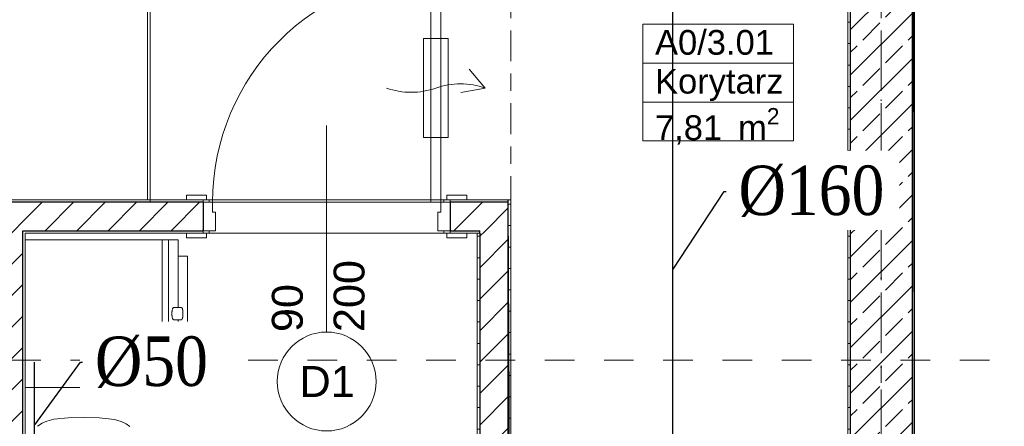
# Model space of a CAD drawing. Header units: millimetres. Extents: x -52968 to 399385, y -141133 to 110561.
# Tile 58 of 146: x 68517 to 72504, y -106034 to -104389. Entities that reach past the tile are written whole.
import ezdxf
from ezdxf import colors
from ezdxf.entities.mleader import LeaderData, LeaderLine
from ezdxf.math import Vec2, Vec3

# ---------------------------------------------------------------- set-up
doc = ezdxf.new("R2010")
doc.units = ezdxf.units.MM
for name, pattern in [('SIM-Wegliniec-21.07.2025-Parter$0$Kropki i Kreski', [360, 180, -90, 0, -90]), ('SIM-Wegliniec-21.07.2025-Parter$0$Przerywana', [240, 120, -120]), ('SIM-Wegliniec-21.07.2025-Parter$0$Przerywana długa', [390, 250, -140]), ('SIM-Wegliniec-21.07.2025-Parter$0$Przerywana podwójnie', [295, 125, -50, 70, -50])]:
    doc.linetypes.add(name, pattern=pattern)
doc.layers.add('_xref', color=250, linetype='Continuous')
for name, color, linetype, lineweight in [('RR_IWK_KS', 19, 'Kanalizacja', 30), ('RR_IWK_opisy', 7, 'Continuous', 0), ('RR_ks_podposadzkowa', 32, 'Kanalizacja', 30), ('SIM-Wegliniec-21.07.2025-Parter$0$A-Przekroje_Nr_pióra__5', 250, 'Continuous', 0), ('SIM-Wegliniec-21.07.2025-Parter$0$Nowe_A-Armatura_Nr_pióra__2', 250, 'Continuous', 0), ('SIM-Wegliniec-21.07.2025-Parter$0$Nowe_A-Belki-Wieniec_Nr_pióra__69', 250, 'Continuous', 0), ('SIM-Wegliniec-21.07.2025-Parter$0$Nowe_A-Belki-Wieniec_Nr_pióra__90', 250, 'Continuous', 0), ('SIM-Wegliniec-21.07.2025-Parter$0$Nowe_A-Osi_Nr_pióra__20', 250, 'Continuous', 0), ('SIM-Wegliniec-21.07.2025-Parter$0$Nowe_A-Posadzki_Nr_pióra__89', 250, 'Continuous', 0), ('SIM-Wegliniec-21.07.2025-Parter$0$Nowe_A-Strefy-Parter_Nr_pióra__94', 250, 'Continuous', 0), ('SIM-Wegliniec-21.07.2025-Parter$0$Nowe_A-Ściany-Działowe', 250, 'Continuous', 0), ('SIM-Wegliniec-21.07.2025-Parter$0$Nowe_A-Ściany-Działowe_Nr_pióra__27', 250, 'Continuous', 0), ('SIM-Wegliniec-21.07.2025-Parter$0$Nowe_A-Ściany-Działowe_Nr_pióra__47', 250, 'Continuous', 0), ('SIM-Wegliniec-21.07.2025-Parter$0$Nowe_A-Ściany-Wewnętrzne', 250, 'Continuous', 0), ('SIM-Wegliniec-21.07.2025-Parter$0$Nowe_A-Ściany-Wewnętrzne_Nr_pióra__27', 250, 'Continuous', 0), ('SIM-Wegliniec-21.07.2025-Parter$0$Nowe_A-Ściany-Wewnętrzne_Nr_pióra__47', 250, 'Continuous', 0), ('SIM-Wegliniec-21.07.2025-Parter$0$Nowe_Drzwi Archicad_Nr_pióra__20', 250, 'Continuous', 0), ('SIM-Wegliniec-21.07.2025-Parter$0$Nowe_Drzwi Archicad_Nr_pióra__23', 250, 'Continuous', 0), ('SIM-Wegliniec-21.07.2025-Parter$0$Nowe_Drzwi Archicad_Nr_pióra__27', 250, 'Continuous', 0), ('SIM-Wegliniec-21.07.2025-Parter$0$Nowe_Drzwi Archicad_Nr_pióra__3', 250, 'Continuous', 0), ('SIM-Wegliniec-21.07.2025-Parter$0$Nowe_Drzwi Archicad_Nr_pióra__47', 250, 'Continuous', 0), ('SIM-Wegliniec-21.07.2025-Parter$0$Nowe_Metryczki pomieszczeń Archicada_Nr_pióra__6', 250, 'Continuous', 0), ('SIM-Wegliniec-21.07.2025-Parter$0$Nowe_Znaczniki drzwi Archicada_Nr_pióra__2', 250, 'Continuous', 0), ('SIM-Wegliniec-21.07.2025-Parter$0$Nowe_Znaczniki drzwi Archicada_Nr_pióra__45', 250, 'Continuous', 0), ('SIM-Wegliniec-21.07.2025-Parter$0$Nowe_Znaczniki drzwi Archicada_Nr_pióra__7', 250, 'Continuous', 0)]:
    doc.layers.add(name, color=color, linetype=linetype, lineweight=lineweight)
doc.styles.add('Garamond', font='GARA.TTF')
doc.styles.add('SIM-Wegliniec-21.07.2025-Parter$0$STYL_AUTOMATYCZNY_1', font='arial.ttf')
doc.styles.add('SIM-Wegliniec-21.07.2025-Parter$0$STYL_AUTOMATYCZNY_2', font='arial.ttf')
doc.styles.get("Standard").update_dxf_attribs({"font": 'arial.ttf'})
doc.linetypes.add('Kanalizacja', pattern='A,25,0,["◄",Standard,S=5,R=0,X=-5,Y=-2.5],0', length=25)
pattern_1 = [(0, (0, 0), (0, 86.60254), [0, -50]), (0, (25, 43.3), (0, 86.60254), [0, -50])]
pattern_2 = [(45, (0, 0), (-63.63961, 63.63961), [])]

# ---------------------------------------------------------------- blocks, each defined once
blk = doc.blocks.new('SIM-Wegliniec-21.07.2025-Parter')
at = {"layer": 'SIM-Wegliniec-21.07.2025-Parter$0$Nowe_A-Ściany-Działowe', "linetype": 'Continuous', "lineweight": 0, "true_color": 0x000000}
h = blk.add_hatch(dxfattribs=at)
h.set_pattern_fill('Tynk', color=18, style=0, pattern_type=2)
h.set_pattern_definition(pattern_1)
h.paths.add_polyline_path([(67805.1, -105117.6), (67805.1, -105127.6), (69260.1, -105127.6), (69260.1, -105117.6)])
at = {"layer": 'SIM-Wegliniec-21.07.2025-Parter$0$Nowe_A-Ściany-Działowe', "linetype": 'Continuous', "lineweight": 0}
h = blk.add_hatch(dxfattribs=at)
h.set_pattern_fill('Bloczki_ceramiczne', color=256, style=0, pattern_type=2)
h.set_pattern_definition(pattern_2)
h.paths.add_polyline_path([(68530.1, -105127.6), (68415.1, -105127.6), (68415.1, -105242.6), (68530.1, -105242.6)])
h = blk.add_hatch(dxfattribs=at)
h.set_pattern_fill('Bloczki_ceramiczne', color=256, style=0, pattern_type=2)
h.set_pattern_definition(pattern_2)
h.paths.add_polyline_path([(68530.1, -105127.6), (68530.1, -105242.6), (69260.1, -105242.6), (69260.1, -105127.6)])
at = {"layer": 'SIM-Wegliniec-21.07.2025-Parter$0$Nowe_A-Ściany-Działowe', "linetype": 'Continuous', "lineweight": 0, "true_color": 0x000000}
h = blk.add_hatch(dxfattribs=at)
h.set_pattern_fill('Tynk', color=18, style=0, pattern_type=2)
h.set_pattern_definition(pattern_1)
h.paths.add_polyline_path([(70260.1, -105127.6), (70495.1, -105127.6), (70495.1, -105117.6), (70260.1, -105117.6)])
at = {"layer": 'SIM-Wegliniec-21.07.2025-Parter$0$Nowe_A-Ściany-Działowe', "linetype": 'Continuous', "lineweight": 0}
h = blk.add_hatch(dxfattribs=at)
h.set_pattern_fill('Bloczki_ceramiczne', color=256, style=0, pattern_type=2)
h.set_pattern_definition(pattern_2)
h.paths.add_polyline_path([(70380.1, -105127.6), (70260.1, -105127.6), (70260.1, -105242.6), (70380.1, -105242.6)])
h = blk.add_hatch(dxfattribs=at)
h.set_pattern_fill('Bloczki_ceramiczne', color=256, style=0, pattern_type=2)
h.set_pattern_definition(pattern_2)
h.paths.add_polyline_path([(70380.1, -105127.6), (70380.1, -105242.6), (70495.1, -105127.6)])
h = blk.add_hatch(dxfattribs=at)
h.set_pattern_fill('Bloczki_ceramiczne', color=256, style=0, pattern_type=2)
h.set_pattern_definition(pattern_2)
h.paths.add_polyline_path([(70380.1, -105242.6), (70495.1, -105242.6), (70495.1, -105127.6)])
at = {"layer": 'SIM-Wegliniec-21.07.2025-Parter$0$Nowe_A-Ściany-Działowe', "linetype": 'Continuous', "lineweight": 0, "true_color": 0x000000}
h = blk.add_hatch(dxfattribs=at)
h.set_pattern_fill('Tynk', color=18, style=0, pattern_type=2)
h.set_pattern_definition(pattern_1)
h.paths.add_polyline_path([(70495.1, -105117.6), (70495.1, -105127.6), (70505.1, -105117.6)])
at = {"layer": 'SIM-Wegliniec-21.07.2025-Parter$0$Nowe_A-Ściany-Działowe', "linetype": 'Continuous', "lineweight": 0}
h = blk.add_hatch(dxfattribs=at)
h.set_pattern_fill('Tynk', color=256, style=0, pattern_type=2)
h.set_pattern_definition(pattern_1)
h.paths.add_polyline_path([(70505.1, -107307.6), (70505.1, -105117.6), (70495.1, -105127.6), (70495.1, -107307.6)])
h = blk.add_hatch(dxfattribs=at)
h.set_pattern_fill('Bloczki_ceramiczne', color=256, style=0, pattern_type=2)
h.set_pattern_definition(pattern_2)
h.paths.add_polyline_path([(68530.1, -105242.6), (68415.1, -105242.6), (68415.1, -105252.6), (68530.1, -105252.6)])
h = blk.add_hatch(dxfattribs=at)
h.set_pattern_fill('Bloczki_ceramiczne', color=256, style=0, pattern_type=2)
h.set_pattern_definition(pattern_2)
h.paths.add_polyline_path([(68530.1, -107253), (68530.1, -105252.6), (68415.1, -105252.6), (68415.1, -107253)])
at = {"layer": 'SIM-Wegliniec-21.07.2025-Parter$0$Nowe_A-Ściany-Działowe', "linetype": 'Continuous', "lineweight": 0, "true_color": 0x000000}
h = blk.add_hatch(dxfattribs=at)
h.set_pattern_fill('Tynk', color=18, style=0, pattern_type=2)
h.set_pattern_definition(pattern_1)
h.paths.add_polyline_path([(68540.1, -105242.6), (68530.1, -105242.6), (68530.1, -105252.6), (68540.1, -105252.6)])
h = blk.add_hatch(dxfattribs=at)
h.set_pattern_fill('Tynk', color=18, style=0, pattern_type=2)
h.set_pattern_definition(pattern_1)
h.paths.add_polyline_path([(68540.1, -107253), (68540.1, -105252.6), (68530.1, -105252.6), (68530.1, -107253)])
h = blk.add_hatch(dxfattribs=at)
h.set_pattern_fill('Tynk', color=18, style=0, pattern_type=2)
h.set_pattern_definition(pattern_1)
h.paths.add_polyline_path([(68540.1, -105242.6), (68540.1, -105252.6), (69260.1, -105252.6), (69260.1, -105242.6)])
h = blk.add_hatch(dxfattribs=at)
h.set_pattern_fill('Tynk', color=18, style=0, pattern_type=2)
h.set_pattern_definition(pattern_1)
h.paths.add_polyline_path([(70260.1, -105242.6), (70260.1, -105252.6), (70370.1, -105252.6), (70380.1, -105242.6)])
h = blk.add_hatch(dxfattribs=at)
h.set_pattern_fill('Tynk', color=18, style=0, pattern_type=2)
h.set_pattern_definition(pattern_1)
h.paths.add_polyline_path([(70370.1, -105252.6), (70380.1, -105252.6), (70380.1, -105242.6)])
at = {"layer": 'SIM-Wegliniec-21.07.2025-Parter$0$Nowe_A-Ściany-Działowe', "linetype": 'Continuous', "lineweight": 0}
h = blk.add_hatch(dxfattribs=at)
h.set_pattern_fill('Tynk', color=256, style=0, pattern_type=2)
h.set_pattern_definition(pattern_1)
h.paths.add_polyline_path([(70370.1, -105252.6), (70370.1, -107307.6), (70380.1, -107307.6), (70380.1, -105252.6)])
h = blk.add_hatch(dxfattribs=at)
h.set_pattern_fill('Bloczki_ceramiczne', color=256, style=0, pattern_type=2)
h.set_pattern_definition(pattern_2)
h.paths.add_polyline_path([(70380.1, -105242.6), (70380.1, -107307.6), (70495.1, -107307.6), (70495.1, -105242.6)])
at = {"layer": 'SIM-Wegliniec-21.07.2025-Parter$0$Nowe_A-Ściany-Wewnętrzne', "linetype": 'Continuous', "lineweight": 0}
h = blk.add_hatch(dxfattribs=at)
h.set_pattern_fill('Beton_zbrojony', color=256, style=0, pattern_type=2)
h.set_pattern_definition([(45, (0, 0), (-91.92388, 91.92388), []), (45, (-45.96, 45.96), (-91.92388, 91.92388), [97.5, -32.5])])
h.paths.add_polyline_path([(71880.1, -107317.6), (72130.1, -107317.6), (72130.1, -102207.6), (71880.1, -102207.6)])
at = {"layer": 'SIM-Wegliniec-21.07.2025-Parter$0$Nowe_A-Ściany-Wewnętrzne', "linetype": 'Continuous', "lineweight": 0, "true_color": 0x000000}
h = blk.add_hatch(dxfattribs=at)
h.set_pattern_fill('Tynk', color=18, style=0, pattern_type=2)
h.set_pattern_definition(pattern_1)
h.paths.add_polyline_path([(72140.1, -107307.6), (72140.1, -102217.6), (72130.1, -102217.6), (72130.1, -107307.6)])
at = {"layer": 'SIM-Wegliniec-21.07.2025-Parter$0$Nowe_A-Ściany-Wewnętrzne', "linetype": 'Continuous', "lineweight": 0}
h = blk.add_hatch(dxfattribs=at)
h.set_pattern_fill('Tynk', color=256, style=0, pattern_type=2)
h.set_pattern_definition(pattern_1)
h.paths.add_polyline_path([(71880.1, -107307.6), (71880.1, -103417.6), (71870.1, -103417.6), (71870.1, -107307.6)])
at = {"layer": 'SIM-Wegliniec-21.07.2025-Parter$0$A-Przekroje_Nr_pióra__5', "linetype": 'SIM-Wegliniec-21.07.2025-Parter$0$Przerywana', "lineweight": 13}
blk.add_line((60083, -105766), (93169.8, -105766), dxfattribs=at)
at = {"layer": 'SIM-Wegliniec-21.07.2025-Parter$0$Nowe_A-Armatura_Nr_pióra__2', "linetype": 'Continuous', "lineweight": 13}
for p, q in [((68540.1, -105876.4), (68540.1, -105279.8)), ((68540.1, -105279.8), (69094.4, -105279.8)), ((69094.4, -105279.8), (69094.4, -105279.9)), ((69094.4, -105279.9), (69159.6, -105279.9)), ((69094.4, -105876.4), (69094.4, -105279.9)), ((69119.9, -105279.9), (69119.9, -105876.4)), ((69159.6, -105279.9), (69159.6, -105346.1)), ((69159.6, -105346.1), (69196.8, -105346.1)), ((69159.6, -105346.1), (69159.6, -105552.9)), ((69196.8, -105346.1), (69196.8, -105703.8)), ((69169.8, -105552.9), (69141.4, -105552.9)), ((69175.7, -105557.4), (69175.6, -105557.2)), ((69141.4, -105603.3), (69169.8, -105603.3)), ((69159.6, -105603.3), (69159.6, -105810.1)), ((69175.6, -105599), (69175.7, -105598.8)), ((69171.7, -105806), (69178.1, -105691.5)), ((69178.1, -105691.5), (69186.1, -105689.1)), ((69178.1, -105691.5), (69191.9, -105710.5)), ((69186.1, -105689.1), (69196.8, -105703.8)), ((69193.4, -105715.1), (69187.8, -105822.5)), ((69175.6, -105810.1), (69159.6, -105810.1)), ((69159.6, -105810.1), (69159.6, -105876.1)), ((69175.6, -105810.1), (69171.7, -105806)), ((69195.8, -105820.1), (69187.8, -105822.5)), ((69196.6, -105810.1), (69196.8, -105807.4)), ((69196.8, -105810.1), (69196.6, -105810.1)), ((69196.8, -105807.4), (69196.8, -105810.1)), ((69159.6, -105876.4), (68540.1, -105876.4)), ((69159.6, -105876.1), (69159.6, -105876.4)), ((68607.8, -106021.5), (68589.3, -106033.7)), ((68627.8, -106012.6), (68607.8, -106021.5)), ((68655.9, -106005.2), (68627.8, -106012.6)), ((68713, -105999.7), (68655.9, -106005.2)), ((68776.8, -105998.7), (68713, -105999.7)), ((68839, -105999.7), (68776.8, -105998.7)), ((68901.7, -106006), (68839, -105999.7)), ((68928.8, -106014.4), (68901.7, -106006)), ((68948.1, -106024.2), (68928.8, -106014.4)), ((68962.8, -106035), (68948.1, -106024.2))]:
    blk.add_line(p, q, dxfattribs=at)
for centre, radius, start, end in [((69148.2, -105562.2), 12.3, 143.095, 157.1634), ((69144.8, -105559.6), 7.99, 135.6923, 143.0951), ((69142.3, -105557.2), 4.5, 122.5898, 135.6923), ((69141.7, -105556.2), 3.37, 108.7834, 122.5897), ((69141.4, -105555.4), 2.47, 89.9977, 108.7822), ((69169.8, -105558.5), 5.58, 75.2332, 86.5338), ((69169.8, -105558.6), 5.71, 64.1904, 75.2338), ((69169.7, -105558.7), 5.81, 59.1314, 64.1899), ((69169.6, -105558.8), 5.99, 54.2248, 59.1319), ((69169.6, -105558.9), 6.09, 51.1805, 54.2244), ((69169.5, -105559.1), 6.28, 48.2279, 51.1805), ((69169.4, -105559.1), 6.37, 46.1672, 48.2281), ((69169.3, -105559.3), 6.56, 44.1649, 46.1671), ((69169.1, -105559.4), 6.78, 38.632, 44.165), ((69214.7, -105578.1), 81.2, 178.2601, 179.9998), ((69214.7, -105578.1), 81.2, 179.9998, 181.7394), ((69211.9, -105578), 78.4, 176.4583, 178.2601), ((69211.9, -105578.2), 78.4, 181.7394, 183.5413), ((69209.3, -105577.9), 75.7, 174.66, 176.4583), ((69209.3, -105578.4), 75.7, 183.5413, 185.3395), ((69201.6, -105577.1), 68, 172.658, 174.66), ((69201.6, -105579.1), 68, 185.3395, 187.3415), ((69196.2, -105576.4), 62.6, 168.8347, 172.658), ((69196.2, -105579.8), 62.6, 187.3415, 191.1647), ((69173.3, -105571.9), 39.3, 162.7467, 168.8347), ((69173.3, -105584.3), 39.3, 191.1647, 197.2525), ((69165.6, -105569.5), 31.2, 157.1634, 162.7467), ((69168.4, -105560), 7.71, 33.7676, 38.6321), ((69167.9, -105560.3), 8.29, 30.5582, 33.7673), ((69166.8, -105561), 9.52, 27.7635, 30.5583), ((69166.2, -105561.3), 10.2, 25.5403, 27.7635), ((69164.8, -105562), 11.8, 23.6113, 25.5402), ((69163.5, -105562.5), 13.3, 21.0541, 23.0273), ((69161.1, -105563.5), 15.8, 19.3972, 21.0542), ((69159.2, -105564.1), 17.8, 16.92, 19.3972), ((69153.8, -105565.8), 23.4, 15.044, 16.9201), ((69151.1, -105566.5), 26.3, 13.6721, 15.0441), ((69145.6, -105567.8), 31.9, 12.5428, 13.6721), ((69141.6, -105568.7), 36, 10.8526, 12.5428), ((69141.6, -105587.5), 36, 347.4565, 349.1469), ((69131, -105570.7), 46.7, 9.5517, 10.8526), ((69131, -105585.5), 46.7, 349.1469, 350.4479), ((69119.1, -105572.8), 58.9, 6.1389, 9.5517), ((69119.1, -105583.5), 58.9, 350.4479, 353.861), ((69083, -105576.6), 95.2, 4.028, 6.1389), ((69083, -105579.6), 95.2, 353.861, 355.972), ((69070.2, -105577.5), 108, 1.8633, 4.028), ((69070.2, -105578.7), 108, 355.972, 358.1366), ((69052.8, -105578.1), 125.4, 359.9999, 1.8633), ((69052.8, -105578.1), 125.4, 358.1366, 359.9999), ((69165.6, -105586.7), 31.2, 197.2525, 202.8356), ((69148.2, -105594), 12.3, 202.8357, 216.9033), ((69144.8, -105596.6), 7.99, 216.9032, 224.3055), ((69142.3, -105599), 4.5, 224.3059, 237.4076), ((69141.7, -105600), 3.37, 237.4075, 251.213), ((69141.4, -105600.8), 2.47, 251.2135, 269.9977), ((69169.8, -105597.7), 5.57, 270, 283.0526), ((69169.8, -105597.6), 5.7, 283.0535, 295.8103), ((69169.7, -105597.5), 5.81, 295.8101, 300.8662), ((69169.6, -105597.4), 5.99, 300.8664, 305.7702), ((69169.6, -105597.3), 6.09, 305.77, 308.8171), ((69169.5, -105597.1), 6.28, 308.8173, 311.7723), ((69169.4, -105597.1), 6.37, 311.7719, 313.8328), ((69169.3, -105596.9), 6.56, 313.8329, 315.8351), ((69169.1, -105596.8), 6.78, 315.8351, 321.3667), ((69168.4, -105596.2), 7.71, 321.3667, 326.23), ((69167.9, -105595.9), 8.29, 326.2298, 329.4405), ((69166.8, -105595.2), 9.52, 329.4406, 332.2366), ((69166.2, -105594.9), 10.2, 332.2365, 334.4597), ((69164.8, -105594.2), 11.8, 334.4598, 336.3887), ((69163.5, -105593.7), 13.3, 336.9712, 338.9452), ((69161.1, -105592.8), 15.8, 338.9453, 340.6028), ((69159.2, -105592.1), 17.8, 340.6028, 343.08), ((69153.8, -105590.4), 23.4, 343.0799, 344.956), ((69151.1, -105589.7), 26.3, 344.9559, 346.3275), ((69145.6, -105588.4), 31.9, 346.3275, 347.4565), ((69185.5, -105715.1), 7.88, 359.8974, 35.4743), ((63666.5, -109710.6), 6829.2, 35.90143, 35.9235), ((64142.5, -109366), 6241.6, 35.87728, 35.90143), ((65048.2, -105568.5), 4155.6, 357.3581, 358.0115), ((69193.3, -105712.8), 8.04, 18.3876, 35.8765), ((69194.4, -105712.4), 6.88, 358.0124, 18.3878), ((66703.9, -105644.9), 2498.1, 356.2712, 357.3581), ((96599.5, -79876.8), 37744, 223.39987, 223.41168), ((60347.3, -114172.7), 12160.3, 43.37502, 43.41168), ((69179.6, -105827.8), 9.25, 36.5811, 43.3752), ((69187.6, -105821.8), 0.779, 216.5803, 286.9006), ((69195.7, -105820), 0.162, 286.8922, 335.3162), ((86279.4, -107028.9), 17126.2, 175.93551, 175.95194), ((69195.5, -105819.9), 0.4, 335.3179, 355.944), ((68015.7, -105731.1), 1183.5, 355.9355, 356.1733)]:
    blk.add_arc(centre, radius, start, end, dxfattribs=at)
at = {"layer": 'SIM-Wegliniec-21.07.2025-Parter$0$Nowe_A-Belki-Wieniec_Nr_pióra__69', "linetype": 'SIM-Wegliniec-21.07.2025-Parter$0$Kropki i Kreski', "lineweight": 13}
blk.add_line((72005.1, -99042.6), (72005.1, -107442.6), dxfattribs=at)
at = {"layer": 'SIM-Wegliniec-21.07.2025-Parter$0$Nowe_A-Belki-Wieniec_Nr_pióra__90', "linetype": 'SIM-Wegliniec-21.07.2025-Parter$0$Przerywana długa', "lineweight": 13}
for p, q in [((71880.1, -99167.6), (71880.1, -107317.6)), ((72130.1, -102207.6), (72130.1, -107317.6))]:
    blk.add_line(p, q, dxfattribs=at)
at = {"layer": 'SIM-Wegliniec-21.07.2025-Parter$0$Nowe_A-Osi_Nr_pióra__20', "linetype": 'SIM-Wegliniec-21.07.2025-Parter$0$Przerywana podwójnie', "lineweight": 13}
for p, q in [((70505.1, -95582.5), (70505.1, -117792.3)), ((72005.1, -95582.5), (72005.1, -117792.3))]:
    blk.add_line(p, q, dxfattribs=at)
at = {"layer": 'SIM-Wegliniec-21.07.2025-Parter$0$Nowe_A-Posadzki_Nr_pióra__89', "linetype": 'Continuous', "lineweight": 13, "flags": 128}
for points in [[(65240.1, -99177.6), (65240.1, -105127.6), (69045.1, -105127.6), (69045.1, -103292.6), (71880.1, -103292.6), (71880.1, -99177.6)], [(72130.1, -107317.6), (83880.1, -107317.6), (83880.1, -99177.6), (72130.1, -99177.6)], [(69160.1, -103408.7), (71880.1, -103408.7), (71880.1, -107317.6), (70505.1, -107317.6), (70495.1, -105127.6), (69045.1, -105127.6), (69045.1, -103408.7)], [(68540.1, -108367.6), (70380.1, -108367.6), (70380.1, -105252.6), (68540.1, -105252.6)]]:
    blk.add_lwpolyline(points, close=True, dxfattribs=at)
at = {"layer": 'SIM-Wegliniec-21.07.2025-Parter$0$Nowe_A-Strefy-Parter_Nr_pióra__94', "linetype": 'Continuous', "lineweight": 13, "flags": 128}
for points in [[(68405.1, -105252.6), (67805.1, -105252.6), (67805.1, -105117.6), (69035.1, -105117.6), (69035.1, -101462.6), (65240.1, -101462.6), (65240.1, -108357.6), (68405.1, -108357.6)], [(72140.1, -102217.6), (72130.1, -107307.6), (74410.1, -107317.6), (74420.1, -105707.6), (74130.1, -105707.6), (74130.1, -103937.6), (75120.1, -103937.6), (75120.1, -102217.6)], [(71870.1, -103417.6), (69035.1, -103417.6), (69035.1, -103917.6), (69035.1, -105117.6), (70505.1, -105117.6), (70505.1, -107307.6), (71870.1, -107307.6)], [(70370.1, -105252.6), (68540.1, -105252.6), (68540.1, -107253), (68920.1, -107253), (68920.1, -108357.6), (70370.1, -108357.6)]]:
    blk.add_lwpolyline(points, close=True, dxfattribs=at)
at = {"layer": 'SIM-Wegliniec-21.07.2025-Parter$0$Nowe_A-Ściany-Działowe_Nr_pióra__27', "linetype": 'Continuous', "lineweight": 25}
for p, q in [((68530.1, -105127.6), (68415.1, -105127.6)), ((69260.1, -105127.6), (68530.1, -105127.6)), ((69260.1, -105127.6), (69260.1, -105242.6)), ((70380.1, -105127.6), (70260.1, -105127.6)), ((70260.1, -105127.6), (70260.1, -105242.6)), ((70495.1, -105127.6), (70380.1, -105127.6)), ((70495.1, -105127.6), (70380.1, -105127.6)), ((70495.1, -105127.6), (70495.1, -105117.6)), ((70495.1, -105127.6), (70495.1, -105117.6)), ((70495.1, -105242.6), (70495.1, -105127.6)), ((68530.1, -105252.6), (68530.1, -105242.6)), ((68530.1, -105252.6), (68530.1, -105242.6)), ((68530.1, -105242.6), (69260.1, -105242.6)), ((68530.1, -107253), (68530.1, -105252.6)), ((70260.1, -105242.6), (70380.1, -105242.6)), ((70380.1, -105252.6), (70380.1, -105242.6)), ((70380.1, -105252.6), (70380.1, -105242.6)), ((70380.1, -105252.6), (70380.1, -107307.6)), ((70495.1, -107307.6), (70495.1, -105242.6))]:
    blk.add_line(p, q, dxfattribs=at)
at = {"layer": 'SIM-Wegliniec-21.07.2025-Parter$0$Nowe_A-Ściany-Działowe_Nr_pióra__47', "linetype": 'Continuous', "lineweight": 15}
for p, q in [((69260.1, -105117.6), (69193.1, -105117.6)), ((69260.1, -105117.6), (69260.1, -105127.6)), ((69260.1, -105117.6), (69260.1, -105127.6)), ((70260.1, -105117.6), (70327.1, -105117.6)), ((70260.1, -105117.6), (70260.1, -105127.6)), ((70260.1, -105117.6), (70260.1, -105127.6)), ((69260.1, -105252.6), (69193.1, -105252.6)), ((69260.1, -105242.6), (69260.1, -105252.6)), ((70260.1, -105242.6), (70260.1, -105252.6)), ((70260.1, -105252.6), (70327.1, -105252.6)), ((70380.1, -105252.6), (70370.1, -105252.6)), ((70380.1, -105252.6), (70370.1, -105252.6))]:
    blk.add_line(p, q, dxfattribs=at)
at = {"layer": 'SIM-Wegliniec-21.07.2025-Parter$0$Nowe_A-Ściany-Działowe_Nr_pióra__47', "linetype": 'Continuous', "lineweight": 15, "flags": 128}
for points in [[(69260.1, -105117.6), (67805.1, -105117.6)], [(70495.1, -105117.6), (70260.1, -105117.6)], [(70505.1, -105117.6), (70495.1, -105117.6)], [(70505.1, -107307.6), (70505.1, -105117.6)], [(68540.1, -107253), (68540.1, -105252.6)], [(68540.1, -105252.6), (69260.1, -105252.6)], [(70260.1, -105252.6), (70370.1, -105252.6)], [(70370.1, -105252.6), (70370.1, -107307.6)]]:
    blk.add_lwpolyline(points, dxfattribs=at)
at = {"layer": 'SIM-Wegliniec-21.07.2025-Parter$0$Nowe_A-Ściany-Wewnętrzne_Nr_pióra__27', "linetype": 'Continuous', "lineweight": 25}
for p, q in [((72130.1, -102217.6), (72130.1, -107307.6)), ((71880.1, -103407.6), (71880.1, -107317.6))]:
    blk.add_line(p, q, dxfattribs=at)
at = {"layer": 'SIM-Wegliniec-21.07.2025-Parter$0$Nowe_A-Ściany-Wewnętrzne_Nr_pióra__47', "linetype": 'Continuous', "lineweight": 15, "flags": 128}
for points in [[(72140.1, -107307.6), (72140.1, -102217.6)], [(71870.1, -103417.6), (71870.1, -107307.6)]]:
    blk.add_lwpolyline(points, dxfattribs=at)
at = {"layer": 'SIM-Wegliniec-21.07.2025-Parter$0$Nowe_Drzwi Archicad_Nr_pióra__20', "linetype": 'Continuous', "lineweight": 13}
for p, q in [((70152.1, -104865.6), (70152.1, -104465.6)), ((70152.1, -104465.6), (70252.1, -104465.6)), ((70252.1, -104465.6), (70252.1, -104865.6)), ((70402.1, -104665.6), (70337.1, -104589.6)), ((70402.1, -104665.6), (70303.8, -104683.9)), ((70252.1, -104865.6), (70152.1, -104865.6))]:
    blk.add_line(p, q, dxfattribs=at)
for centre, start, end in [((70102.1, -104382.8), 250.5288, 289.4712), ((70302.1, -104948.4), 70.5288, 109.4712)]:
    blk.add_arc(centre, 300, start, end, dxfattribs=at)
at = {"layer": 'SIM-Wegliniec-21.07.2025-Parter$0$Nowe_Drzwi Archicad_Nr_pióra__23', "linetype": 'Continuous', "lineweight": 15}
for p, q in [((69298.1, -105127.6), (69260.1, -105127.6)), ((69260.1, -105127.6), (69260.1, -105242.6)), ((69298.1, -105167.6), (69298.1, -105127.6)), ((70260.1, -105127.6), (70222.1, -105127.6)), ((70222.1, -105127.6), (70222.1, -105167.6)), ((70260.1, -105242.6), (70260.1, -105127.6)), ((69310.1, -105167.6), (69298.1, -105167.6)), ((69310.1, -105242.6), (69310.1, -105167.6)), ((70222.1, -105167.6), (70210.1, -105167.6)), ((70210.1, -105167.6), (70210.1, -105242.6)), ((69260.1, -105242.6), (69310.1, -105242.6)), ((70210.1, -105242.6), (70260.1, -105242.6))]:
    blk.add_line(p, q, dxfattribs=at)
at = {"layer": 'SIM-Wegliniec-21.07.2025-Parter$0$Nowe_Drzwi Archicad_Nr_pióra__27', "linetype": 'Continuous', "lineweight": 25}
for p, q in [((69260.1, -105127.6), (69260.1, -105242.6)), ((69260.1, -105127.6), (69260.1, -105242.6)), ((70260.1, -105127.6), (70260.1, -105242.6)), ((70260.1, -105127.6), (70260.1, -105242.6))]:
    blk.add_line(p, q, dxfattribs=at)
at = {"layer": 'SIM-Wegliniec-21.07.2025-Parter$0$Nowe_Drzwi Archicad_Nr_pióra__3', "linetype": 'Continuous', "lineweight": 13}
for p, q in [((70182.1, -105127.6), (70182.1, -104203.6)), ((70222.1, -104203.6), (70222.1, -105127.6)), ((69193.1, -105117.6), (69193.1, -105098.6)), ((69193.1, -105098.6), (69273.1, -105098.6)), ((69273.1, -105098.6), (69273.1, -105117.6)), ((70247.1, -105098.6), (70327.1, -105098.6)), ((70247.1, -105117.6), (70247.1, -105098.6)), ((70327.1, -105098.6), (70327.1, -105117.6)), ((69273.1, -105117.6), (69193.1, -105117.6)), ((69260.1, -105127.6), (69260.1, -105117.6)), ((69260.1, -105117.6), (69285.1, -105117.6)), ((69285.1, -105127.6), (69260.1, -105127.6)), ((69285.1, -105117.6), (69285.1, -105127.6)), ((70222.1, -105127.6), (70182.1, -105127.6)), ((70235.1, -105127.6), (70235.1, -105117.6)), ((70235.1, -105117.6), (70260.1, -105117.6)), ((70260.1, -105127.6), (70235.1, -105127.6)), ((70327.1, -105117.6), (70247.1, -105117.6)), ((70260.1, -105117.6), (70260.1, -105127.6)), ((69193.1, -105271.6), (69193.1, -105252.6)), ((69193.1, -105252.6), (69273.1, -105252.6)), ((69273.1, -105271.6), (69193.1, -105271.6)), ((69260.1, -105252.6), (69260.1, -105242.6)), ((69260.1, -105242.6), (69285.1, -105242.6)), ((69285.1, -105252.6), (69260.1, -105252.6)), ((69273.1, -105252.6), (69273.1, -105271.6)), ((69285.1, -105242.6), (69285.1, -105252.6)), ((70235.1, -105252.6), (70235.1, -105242.6)), ((70235.1, -105242.6), (70260.1, -105242.6)), ((70260.1, -105252.6), (70235.1, -105252.6)), ((70247.1, -105252.6), (70327.1, -105252.6)), ((70247.1, -105271.6), (70247.1, -105252.6)), ((70327.1, -105271.6), (70247.1, -105271.6)), ((70260.1, -105242.6), (70260.1, -105252.6)), ((70327.1, -105252.6), (70327.1, -105271.6))]:
    blk.add_line(p, q, dxfattribs=at)
blk.add_arc((70222.1, -105127.6), 924, 90, 180, dxfattribs=at)
at = {"layer": 'SIM-Wegliniec-21.07.2025-Parter$0$Nowe_Drzwi Archicad_Nr_pióra__47', "linetype": 'Continuous', "lineweight": 15}
for p, q in [((69260.1, -105117.6), (69193.1, -105117.6)), ((69260.1, -105117.6), (69193.1, -105117.6)), ((69260.1, -105117.6), (69260.1, -105127.6)), ((69260.1, -105117.6), (69260.1, -105127.6)), ((69260.1, -105117.6), (69260.1, -105127.6)), ((70260.1, -105117.6), (70260.1, -105127.6)), ((70260.1, -105117.6), (70260.1, -105127.6)), ((70260.1, -105117.6), (70260.1, -105127.6)), ((70260.1, -105117.6), (70327.1, -105117.6)), ((70260.1, -105117.6), (70327.1, -105117.6)), ((69260.1, -105252.6), (69193.1, -105252.6)), ((69260.1, -105252.6), (69193.1, -105252.6)), ((69260.1, -105242.6), (69260.1, -105252.6)), ((69260.1, -105242.6), (69260.1, -105252.6)), ((70260.1, -105242.6), (70260.1, -105252.6)), ((70260.1, -105242.6), (70260.1, -105252.6)), ((70260.1, -105252.6), (70327.1, -105252.6)), ((70260.1, -105252.6), (70327.1, -105252.6))]:
    blk.add_line(p, q, dxfattribs=at)
at = {"layer": 'SIM-Wegliniec-21.07.2025-Parter$0$Nowe_Metryczki pomieszczeń Archicada_Nr_pióra__6', "linetype": 'Continuous', "lineweight": 13}
for p, q in [((71039.5, -104408), (71650.1, -104408)), ((71039.5, -104565.1), (71039.5, -104408)), ((71650.1, -104408), (71650.1, -104565.1)), ((71650.1, -104565.1), (71039.5, -104565.1)), ((71039.5, -104565.1), (71650.1, -104565.1)), ((71039.5, -104722.3), (71039.5, -104565.1)), ((71650.1, -104565.1), (71650.1, -104722.3)), ((71650.1, -104722.3), (71039.5, -104722.3)), ((71039.5, -104722.3), (71650.1, -104722.3)), ((71039.5, -104879.4), (71039.5, -104722.3)), ((71650.1, -104722.3), (71650.1, -104879.4)), ((71650.1, -104879.4), (71039.5, -104879.4))]:
    blk.add_line(p, q, dxfattribs=at)
at = {"layer": 'SIM-Wegliniec-21.07.2025-Parter$0$Nowe_Znaczniki drzwi Archicada_Nr_pióra__2', "linetype": 'Continuous', "lineweight": 13, "flags": 128}
blk.add_lwpolyline([(69560.1, -105852.6, 1), (69960.1, -105852.6, 1)], format="xyb", close=True, dxfattribs=at)
at = {"layer": 'SIM-Wegliniec-21.07.2025-Parter$0$Nowe_Znaczniki drzwi Archicada_Nr_pióra__45', "linetype": 'Continuous', "lineweight": 15}
blk.add_line((69760.1, -105652.6), (69760.1, -104817.6), dxfattribs=at)
at = {"layer": 'SIM-Wegliniec-21.07.2025-Parter$0$Nowe_Metryczki pomieszczeń Archicada_Nr_pióra__6', "lineweight": 13, "char_height": 100, "attachment_point": 1, "style": 'SIM-Wegliniec-21.07.2025-Parter$0$STYL_AUTOMATYCZNY_2'}
for s, insert in [('\\A1;{\\pql;\\pt0,2300;\\fArial|b0|i0|c238|p0;\\W1.000000;A0/3.01\\fArial|b0|i0|c238|p0;\\W1.000000;\\A1{\\H.66x;\\S^  ;}\\fArial|b0|i0|c238|p0;\\W1.000000;\\fArial|b0|i0|c238|p0;\\W1.000000;\\A1{\\H.66x;\\S^  ;}}', (71089.5, -104430.9)), ('\\A1;{\\pql;\\pt0,2300;\\fArial|b0|i0|c238|p0;\\W1.000000;Korytarz\\fArial|b0|i0|c238|p0;\\W1.000000;\\A1{\\H.66x;\\S^  ;}\\fArial|b0|i0|c238|p0;\\W1.000000;\\fArial|b0|i0|c238|p0;\\W1.000000;\\A1{\\H.66x;\\S^  ;}}', (71089.5, -104588)), ('\\A1;{\\pql;\\pt0,2300;\\fArial|b0|i0|c238|p0;\\W1.000000;7,81\\fArial|b0|i0|c238|p0;\\W1.000000;\\A1{\\H.66x;\\S^  ;}\\fArial|b0|i0|c238|p0;\\W1.000000; m\\fArial|b0|i0|c238|p0;\\W1.000000;\\A1{\\H.66x;\\S2^  ;}}', (71089.5, -104746.6))]:
    blk.add_mtext(s, dxfattribs=dict(at, insert=insert))
at = {"layer": 'SIM-Wegliniec-21.07.2025-Parter$0$Nowe_Znaczniki drzwi Archicada_Nr_pióra__7', "lineweight": 13, "char_height": 125, "attachment_point": 7, "rotation": 90, "style": 'SIM-Wegliniec-21.07.2025-Parter$0$STYL_AUTOMATYCZNY_1'}
for s, insert in [('\\A1;{\\pql;\\pt0;\\fArial|b0|i0|c238|p0;\\W1.000000;200\\fArial|b0|i0|c238|p0;\\W1.000000;\\A1{\\H.66x;\\S^  ;}\\fArial|b0|i0|c238|p0;\\W1.000000;\\fArial|b0|i0|c238|p0;\\W1.000000;}', (69949.7, -105652.6)), ('\\A1;{\\pql;\\pt0;\\fArial|b0|i0|c238|p0;\\W1.000000;90\\fArial|b0|i0|c238|p0;\\W1.000000;\\A1{\\H.66x;\\S^  ;}\\fArial|b0|i0|c238|p0;\\W1.000000;\\fArial|b0|i0|c238|p0;\\W1.000000;}', (69699.7, -105652.6))]:
    blk.add_mtext(s, dxfattribs=dict(at, insert=insert))
at = {"layer": 'SIM-Wegliniec-21.07.2025-Parter$0$Nowe_Znaczniki drzwi Archicada_Nr_pióra__7', "lineweight": 13, "insert": (69650.5, -105915.1), "char_height": 125, "attachment_point": 7, "style": 'SIM-Wegliniec-21.07.2025-Parter$0$STYL_AUTOMATYCZNY_1'}
blk.add_mtext('\\A1;{\\pql;\\pt0;\\fArial|b0|i0|c238|p0;\\W1.000000;D1\\fArial|b0|i0|c238|p0;\\W1.000000;\\fArial|b0|i0|c238|p0;\\W1.000000;\\fArial|b0|i0|c238|p0;\\W1.000000;}', dxfattribs=at)

msp = doc.modelspace()

# ---------------------------------------------------------------- block references
at = {"layer": '_xref'}
msp.add_blockref('SIM-Wegliniec-21.07.2025-Parter', (0, 0), dxfattribs=at)

# ---------------------------------------------------------------- next in the draw order: linework, layer by layer
at = {"layer": 'RR_ks_podposadzkowa', "ltscale": 50}
msp.add_line((71160.1, -97519.2), (71160.1, -111945.2), dxfattribs=at)

# ---------------------------------------------------------------- next in the draw order: leaders
at = {"layer": 'RR_IWK_opisy'}
ml = msp.add_multileader_mtext('Standard', dxfattribs=at)
ml.set_content('\\fGaramond|b0|i0;%%c50', color=256, style='Garamond')
ml.set_leader_properties()
ml.build(insert=Vec2(0, 0))
ml.multileader.update_dxf_attribs({"has_text_frame": 1, "text_left_attachment_type": 2, "text_right_attachment_type": 2})
ctx = ml.context
ctx.base_point, ctx.char_height, ctx.landing_gap_size, ctx.plane_origin = Vec3(68771.9, -105775.1), 200, 50, Vec3(-80540.6, 89066.7)
ctx.left_attachment, ctx.right_attachment = 2, 2
notes = []
notes.append((ctx, [(0, (1, 1, 0), (68763.9, -105775), (1, 0), 8, [(0, [(68576.9, -106030.6)], 0, [])])]))
ctx.mtext.insert = Vec3(68821.9, -105670.5)
ctx.mtext.has_bg_fill, ctx.mtext.bg_color, ctx.mtext.bg_scale_factor, ctx.mtext.bg_transparency, ctx.mtext.use_window_bg_color = 1, -1027028792, 1.3, 0, 1
for ctx, leaders in notes:
    for number, flags, end, landing, length, lines in leaders:
        leader = LeaderData()
        leader.index, (leader.has_last_leader_line, leader.has_dogleg_vector, leader.attachment_direction) = number, flags
        leader.last_leader_point, leader.dogleg_vector, leader.dogleg_length = Vec3(end), Vec3(landing), length
        for number, points, colour, breaks in lines:
            line = LeaderLine()
            line.index, line.vertices, line.color, line.breaks = number, Vec3.list(points), colors.encode_raw_color(colour), breaks
            leader.lines.append(line)
        ctx.leaders.append(leader)

# ---------------------------------------------------------------- next in the draw order: linework, layer by layer
at = {"layer": 'RR_IWK_KS', "ltscale": 30}
msp.add_line((68576.9, -107435.5), (68576.9, -105774.2), dxfattribs=at)

# ---------------------------------------------------------------- next in the draw order: leaders
at = {"layer": 'RR_IWK_opisy'}
ml = msp.add_multileader_mtext('Standard', dxfattribs=at)
ml.set_content('\\fGaramond|b0|i0;%%c160', color=6, style='Garamond')
ml.set_leader_properties()
ml.build(insert=Vec2(0, 0))
ml.multileader.update_dxf_attribs({"has_text_frame": 1, "text_left_attachment_type": 2, "text_right_attachment_type": 2})
ctx = ml.context
ctx.base_point, ctx.char_height, ctx.landing_gap_size, ctx.plane_origin = Vec3(71327.5, -105083.8), 200, 50, Vec3(-79489.5, 88222.5)
ctx.left_attachment, ctx.right_attachment = 2, 2
notes = []
notes.append((ctx, [(0, (1, 1, 0), (71369.5, -105083.8), (1, 0), 8, [(0, [(71160.1, -105401.7)], 0, [])])]))
ctx.mtext.insert = Vec3(71427.5, -104979.3)
ctx.mtext.has_bg_fill, ctx.mtext.bg_color, ctx.mtext.bg_scale_factor, ctx.mtext.bg_transparency, ctx.mtext.use_window_bg_color = 1, -1027028792, 1.3, 0, 1
for ctx, leaders in notes:
    for number, flags, end, landing, length, lines in leaders:
        leader = LeaderData()
        leader.index, (leader.has_last_leader_line, leader.has_dogleg_vector, leader.attachment_direction) = number, flags
        leader.last_leader_point, leader.dogleg_vector, leader.dogleg_length = Vec3(end), Vec3(landing), length
        for number, points, colour, breaks in lines:
            line = LeaderLine()
            line.index, line.vertices, line.color, line.breaks = number, Vec3.list(points), colors.encode_raw_color(colour), breaks
            leader.lines.append(line)
        ctx.leaders.append(leader)

doc.saveas('drawing.dxf')
